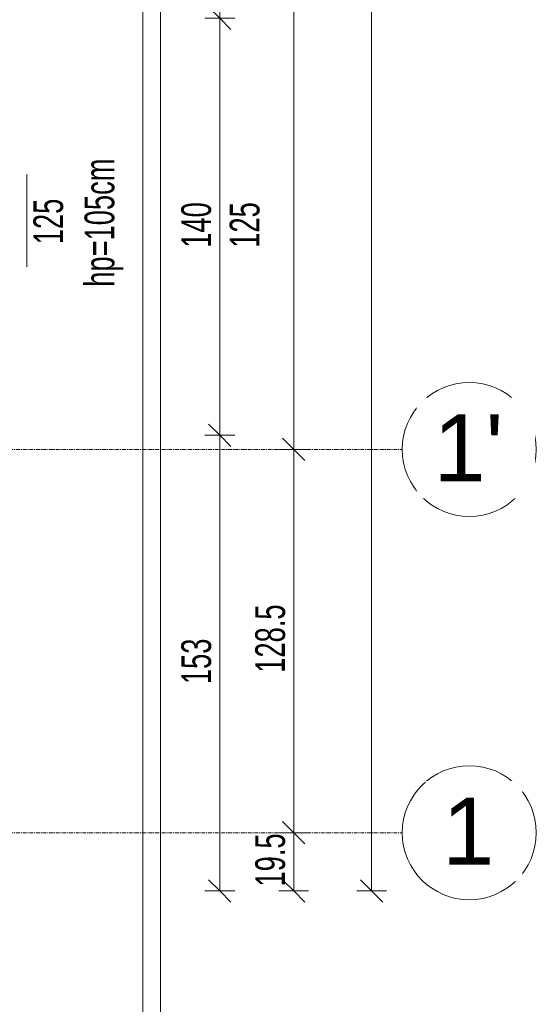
# Model space of a CAD drawing. Header units: centimetres. Extents: x 376 to 6517, y 1901 to 66534.
# Tile 83 of 115: x 2949 to 3123, y 65470 to 65801. Entities that reach past the tile are written whole.
import ezdxf

# ---------------------------------------------------------------- set-up
doc = ezdxf.new("R2010")
doc.units = ezdxf.units.CM
doc.linetypes.add('Linia siatki', pattern=[2.2225, 1.27, -0.3175, 0.3175, -0.3175])
for name, color, linetype, lineweight in [('A-ANNO-DIMS', 7, 'Continuous', 5), ('A-ANNO-DIMS-50', 7, 'Continuous', 5), ('A-GLAZ-IDEN', 7, 'Continuous', 5), ('A-WALL', 7, 'Continuous', 35), ('S-GRID', 7, 'Continuous', 5), ('S-GRID-IDEN', 7, 'Continuous', 5)]:
    doc.layers.add(name, color=color, linetype=linetype, lineweight=lineweight)
doc.styles.add('Arial Narrow_1', font='ARIALN.TTF', dxfattribs={"width": 0.8, "height": 10})
doc.styles.add('Arial_2', font='arial.ttf', dxfattribs={"height": 22.5})
doc.dimstyles.new('standard_wielkość_otworów', dxfattribs={"dimscale": 30.48, "dimtxt": 10.23431, "dimasz": 0.246063, "dimexe": 0.164042, "dimexo": 0.0625, "dimgap": 0, "dimtad": 1, "dimdec": 1, "dimrnd": 0.5, "dimdsep": 46, "dimtxsty": 'Arial Narrow_1', "dimblk1": 'OBLIQUE', "dimblk2": 'OBLIQUE', "dimsah": 1, "dimcen": 0.09, "dimazin": 0, "dimtfac": 1, "dimtdec": 4, "dimtix": 1, "dimtmove": 0, "dimatfit": 3, "dimfxl": 0.164042, "dimfxlon": 1, "dimtvp": 1, "dimtolj": 1, "dimtzin": 0, "dimarcsym": 2})

# ---------------------------------------------------------------- blocks, each defined once
blk = doc.blocks.new('Siatka - M_Symbol siatki - okrąg mniejszy-7853319-__-00_00 Przyziemie PB')
at = {"layer": 'S-GRID-IDEN'}
blk.add_circle((0, 0), 0.45, dxfattribs=at)
blk = doc.blocks.new('DIMBLOCK5-__-00_00 Przyziemie PB')
at = {"layer": 'A-ANNO-DIMS-50', "color": 250, "true_color": 0x303030}
for p, q in [((3067.36, 66332.06), (3063.61, 66335.81)), ((3067.36, 66332.06), (3062.36, 66332.06)), ((3067.36, 65508.06), (3067.36, 66332.06)), ((3067.36, 66332.06), (3071.11, 66328.31)), ((3067.36, 66332.06), (3072.36, 66332.06)), ((3067.36, 65508.06), (3063.61, 65511.81)), ((3067.36, 65508.06), (3062.36, 65508.06)), ((3067.36, 65508.06), (3071.11, 65504.31)), ((3067.36, 65508.06), (3072.36, 65508.06))]:
    blk.add_line(p, q, dxfattribs=at)
at = {"layer": 'A-ANNO-DIMS-50', "color": 0, "insert": (3054.44, 65913), "char_height": 10, "width": 16.9597, "attachment_point": 1, "rotation": 90, "line_spacing_factor": 0.974696, "style": 'Arial Narrow_1'}
blk.add_mtext('824', dxfattribs=at)
blk = doc.blocks.new('_Oblique')
at = {"color": 0, "linetype": 'ByBlock', "lineweight": -2}
blk.add_line((-0.5, -0.5), (0.5, 0.5), dxfattribs=at)
blk = doc.blocks.new('OOk oznaczenia okien __NL orneta - Oznaczenie okien standard-8779540-__-00_00 Przyziemie PB')
at = {"layer": 'A-GLAZ-IDEN'}
blk.add_line((0, 0.3095), (0, -0.3095), dxfattribs=at)
blk = doc.blocks.new('DIMBLOCK32-__-00_00 Przyziemie PB')
at = {"layer": 'A-ANNO-DIMS-50', "color": 250, "true_color": 0x303030}
for p, q in [((3041.22, 65527.61), (3037.47, 65531.36)), ((3041.22, 65527.61), (3036.22, 65527.61)), ((3041.22, 65508.06), (3041.22, 65527.61)), ((3041.22, 65527.61), (3044.97, 65523.86)), ((3041.22, 65527.61), (3046.22, 65527.61)), ((3041.22, 65508.06), (3037.47, 65511.81)), ((3041.22, 65508.06), (3036.22, 65508.06)), ((3041.22, 65508.06), (3044.97, 65504.31)), ((3041.22, 65508.06), (3046.22, 65508.06))]:
    blk.add_line(p, q, dxfattribs=at)
at = {"layer": 'A-ANNO-DIMS-50', "color": 0, "insert": (3028.29, 65509.55), "char_height": 10, "width": 19.8838, "attachment_point": 1, "rotation": 90, "line_spacing_factor": 0.974696, "style": 'Arial Narrow_1'}
blk.add_mtext('19.5', dxfattribs=at)
blk = doc.blocks.new('DIMBLOCK33-__-00_00 Przyziemie PB')
at = {"layer": 'A-ANNO-DIMS-50', "color": 250, "true_color": 0x303030}
for p, q in [((3041.22, 65656.29), (3037.47, 65660.04)), ((3041.22, 65656.29), (3036.22, 65656.29)), ((3041.22, 65527.61), (3041.22, 65656.29)), ((3041.22, 65656.29), (3044.97, 65652.54)), ((3041.22, 65656.29), (3046.22, 65656.29)), ((3041.22, 65527.61), (3037.47, 65531.36)), ((3041.22, 65527.61), (3036.22, 65527.61)), ((3041.22, 65527.61), (3044.97, 65523.86)), ((3041.22, 65527.61), (3046.22, 65527.61))]:
    blk.add_line(p, q, dxfattribs=at)
at = {"layer": 'A-ANNO-DIMS-50', "color": 0, "insert": (3028.29, 65581.31), "char_height": 10, "width": 25.537, "attachment_point": 1, "rotation": 90, "line_spacing_factor": 0.974696, "style": 'Arial Narrow_1'}
blk.add_mtext('128.5', dxfattribs=at)
blk = doc.blocks.new('DIMBLOCK34-__-00_00 Przyziemie PB')
at = {"layer": 'A-ANNO-DIMS-50', "color": 250, "true_color": 0x303030}
for p, q in [((3041.22, 66312.51), (3037.47, 66316.26)), ((3041.22, 66312.51), (3036.22, 66312.51)), ((3041.22, 65656.29), (3041.22, 66312.51)), ((3041.22, 66312.51), (3044.97, 66308.76)), ((3041.22, 66312.51), (3046.22, 66312.51)), ((3041.22, 65656.29), (3037.47, 65660.04)), ((3041.22, 65656.29), (3036.22, 65656.29)), ((3041.22, 65656.29), (3044.97, 65652.54)), ((3041.22, 65656.29), (3046.22, 65656.29))]:
    blk.add_line(p, q, dxfattribs=at)
at = {"layer": 'A-ANNO-DIMS-50', "color": 0, "insert": (3028.29, 65977.33), "char_height": 10, "width": 16.9597, "attachment_point": 1, "rotation": 90, "line_spacing_factor": 0.974696, "style": 'Arial Narrow_1'}
blk.add_mtext('656', dxfattribs=at)
blk = doc.blocks.new('DIMBLOCK53-__-00_00 Przyziemie PB')
at = {"layer": 'A-ANNO-DIMS-50', "color": 250, "true_color": 0x303030}
for p, q in [((3016.39, 66039.06), (3012.64, 66042.81)), ((3016.39, 66039.06), (3011.39, 66039.06)), ((3016.39, 66039.06), (3016.39, 65801.06)), ((3016.39, 66039.06), (3020.14, 66035.31)), ((3016.39, 66039.06), (3021.39, 66039.06)), ((3016.39, 65801.06), (3012.64, 65804.81)), ((3016.39, 65801.06), (3011.39, 65801.06)), ((3016.39, 65801.06), (3020.14, 65797.31)), ((3016.39, 65801.06), (3021.39, 65801.06))]:
    blk.add_line(p, q, dxfattribs=at)
at = {"layer": 'A-ANNO-DIMS-50', "color": 0, "insert": (3003.46, 65913), "char_height": 10, "width": 16.9597, "attachment_point": 1, "rotation": 90, "line_spacing_factor": 0.974696, "style": 'Arial Narrow_1'}
blk.add_mtext('238', dxfattribs=at)
blk = doc.blocks.new('DIMBLOCK54-__-00_00 Przyziemie PB')
at = {"layer": 'A-ANNO-DIMS-50', "color": 250, "true_color": 0x303030}
for p, q in [((3016.39, 65801.06), (3012.64, 65804.81)), ((3016.39, 65801.06), (3011.39, 65801.06)), ((3016.39, 65801.06), (3016.39, 65661.06)), ((3016.39, 65801.06), (3020.14, 65797.31)), ((3016.39, 65801.06), (3021.39, 65801.06)), ((3016.39, 65661.06), (3012.64, 65664.81)), ((3016.39, 65661.06), (3011.39, 65661.06)), ((3016.39, 65661.06), (3020.14, 65657.31)), ((3016.39, 65661.06), (3021.39, 65661.06))]:
    blk.add_line(p, q, dxfattribs=at)
at = {"layer": 'A-ANNO-DIMS-50', "color": 0, "char_height": 10, "width": 16.9597, "attachment_point": 1, "rotation": 90, "line_spacing_factor": 0.974696, "style": 'Arial Narrow_1'}
for s, insert in [('140', (3003.46, 65724)), ('125', (3019.71, 65724))]:
    blk.add_mtext(s, dxfattribs=dict(at, insert=insert))
blk = doc.blocks.new('DIMBLOCK55-__-00_00 Przyziemie PB')
at = {"layer": 'A-ANNO-DIMS-50', "color": 250, "true_color": 0x303030}
for p, q in [((3016.39, 65661.06), (3012.64, 65664.81)), ((3016.39, 65661.06), (3011.39, 65661.06)), ((3016.39, 65661.06), (3016.39, 65508.06)), ((3016.39, 65661.06), (3020.14, 65657.31)), ((3016.39, 65661.06), (3021.39, 65661.06)), ((3016.39, 65508.06), (3012.64, 65511.81)), ((3016.39, 65508.06), (3011.39, 65508.06)), ((3016.39, 65508.06), (3020.14, 65504.31)), ((3016.39, 65508.06), (3021.39, 65508.06))]:
    blk.add_line(p, q, dxfattribs=at)
at = {"layer": 'A-ANNO-DIMS-50', "color": 0, "insert": (3003.46, 65577.5), "char_height": 10, "width": 16.9597, "attachment_point": 1, "rotation": 90, "line_spacing_factor": 0.974696, "style": 'Arial Narrow_1'}
blk.add_mtext('153', dxfattribs=at)

msp = doc.modelspace()

# ---------------------------------------------------------------- linework, layer by layer
at = {"layer": 'A-WALL', "lineweight": 5}
for p, q in [((2996.5, 66387.26), (2996.5, 65451.51)), ((2990.5, 65457.51), (2990.5, 66381.26))]:
    msp.add_line(p, q, dxfattribs=at)
at = {"layer": 'S-GRID', "color": 9, "linetype": 'Linia siatki', "true_color": 0xc0c0c0}
for p, q in [((1647.86, 65656.29), (3077.65, 65656.29)), ((1647.86, 65527.61), (3077.65, 65527.61))]:
    msp.add_line(p, q, dxfattribs=at)

# ---------------------------------------------------------------- block references
at = {"layer": 'A-GLAZ-IDEN', "xscale": 49.99999999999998, "yscale": 49.99999999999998, "zscale": 49.99999999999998}
msp.add_blockref('OOk oznaczenia okien __NL orneta - Oznaczenie okien standard-8779540-__-00_00 Przyziemie PB', (2951.66, 65733.06), dxfattribs=at)
at = {"layer": 'S-GRID-IDEN', "xscale": 49.99999999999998, "yscale": 49.99999999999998, "zscale": 49.99999999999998, "rotation": 269.9999999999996}
for p in [(3100.15, 65656.29), (3100.15, 65527.61)]:
    msp.add_blockref('Siatka - M_Symbol siatki - okrąg mniejszy-7853319-__-00_00 Przyziemie PB', p, dxfattribs=at)

# ---------------------------------------------------------------- texts
at = {"layer": 'A-GLAZ-IDEN', "char_height": 10, "attachment_point": 1, "rotation": 90, "style": 'Arial Narrow_1'}
for s, insert, width in [('hp=105cm', (2970.98, 65710.9), 53.8734), ('125', (2953.78, 65725.18), 19.2405)]:
    msp.add_mtext(s, dxfattribs=dict(at, insert=insert, width=width))

# ---------------------------------------------------------------- dimensions: what is measured, and where the dimension line sits
at = {"layer": 'A-ANNO-DIMS', "color": 250, "true_color": 0x303030}
for base, p1, p2, override, picture, middle in [((3067.36, 66332.06), (3062.36, 65508.06), (3062.36, 66332.06), {"dimpost": '<>', "dimfxl": 824}, 'DIMBLOCK5-__-00_00 Przyziemie PB', (3062.25, 65920.06)), ((3041.22, 66312.51), (3036.22, 65656.29), (3036.22, 66312.51), {"dimpost": '<>', "dimfxl": 656.227102}, 'DIMBLOCK34-__-00_00 Przyziemie PB', (3036.11, 65984.4)), ((3016.39, 65801.06), (3011.39, 66039.06), (3011.39, 65801.06), {"dimpost": '<>', "dimfxl": 238}, 'DIMBLOCK53-__-00_00 Przyziemie PB', (3011.28, 65920.06)), ((3016.39, 65508.06), (3011.39, 65661.06), (3011.39, 65508.06), {"dimpost": '<>', "dimfxl": 153}, 'DIMBLOCK55-__-00_00 Przyziemie PB', (3011.28, 65584.56)), ((3041.22, 65656.29), (3036.22, 65527.61), (3036.22, 65656.29), {"dimpost": '<>', "dimfxl": 128.672898}, 'DIMBLOCK33-__-00_00 Przyziemie PB', (3036.11, 65591.95)), ((3041.21755218, 65527.61238552), (3036.21755218, 65508.06238552), (3036.21755218, 65527.61238552), {"dimpost": '<>', "dimfxl": 19.55}, 'DIMBLOCK32-__-00_00 Przyziemie PB', (3036.11182227, 65517.83738552))]:
    dim = msp.add_linear_dim(base=base, p1=p1, p2=p2, angle=90, dimstyle='standard_wielkość_otworów', override=override, dxfattribs=at)
    dim.commit()
    dim.dimension.update_dxf_attribs({"geometry": picture, "text_midpoint": middle})
dim = msp.add_linear_dim(base=(3016.39, 65661.06), p1=(3011.39, 65801.06), p2=(3011.39, 65661.06), angle=90, text='<>\\X125', dimstyle='standard_wielkość_otworów', override={"dimpost": '<>', "dimfxl": 140}, dxfattribs=at)
dim.commit()
dim.dimension.update_dxf_attribs({"geometry": 'DIMBLOCK54-__-00_00 Przyziemie PB', "text_midpoint": (3016.39, 65731.06)})

# ---------------------------------------------------------------- next in the draw order: texts
at = {"layer": 'S-GRID-IDEN', "char_height": 22.5, "attachment_point": 1, "style": 'Arial_2', "bg_fill": 3, "box_fill_scale": 1.25, "bg_fill_color": 256, "bg_fill_true_color": 13158600, "bg_fill_transparency": 0}
for s, insert, width in [("1'", (3088.12, 65668.05), 28.4599), ('\\fArial|b0|i0|c238|p34|;1', (3091.1, 65539.38), 21.2447)]:
    msp.add_mtext(s, dxfattribs=dict(at, insert=insert, width=width))

doc.saveas('drawing.dxf')
